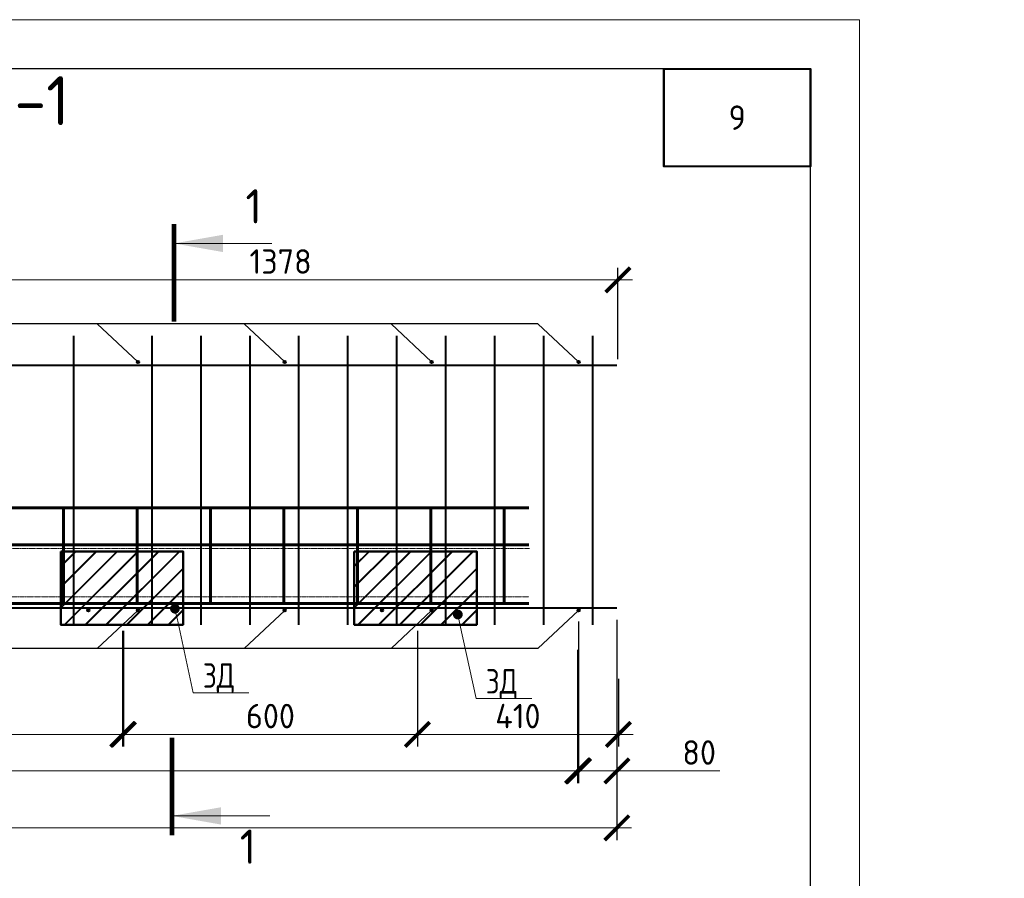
# Model space of a CAD drawing. Header units: millimetres. Extents: x 251864 to 617215, y -272865 to -46010.
# Tile 19 of 53: x 431125 to 441180, y -217995 to -209231. Entities that reach past the tile are written whole.
import ezdxf
from ezdxf import colors
from ezdxf.entities.mleader import LeaderData, LeaderLine
from ezdxf.math import Vec2, Vec3

# ---------------------------------------------------------------- set-up
doc = ezdxf.new("R2010")
doc.units = ezdxf.units.MM
doc.linetypes.add('CENTER2', pattern=[28.575, 19.05, -3.175, 3.175, -3.175])
doc.layers.get('Defpoints').update_dxf_attribs({"color": 140})
for name, color, linetype, lineweight in [('RAZMER', 100, 'Continuous', 15), ('Армирование', 3, 'Continuous', 40), ('Выноски', 20, 'Continuous', 20), ('Каркасы ригель', 3, 'Continuous', 0), ('поз.', 2, 'Continuous', 25), ('Размеры', 54, 'Continuous', 20), ('СО_ОСНОВНАЯ_060', 142, 'Continuous', 60), ('Текст-тонкая', 4, 'Continuous', 15), ('ТОНКИЕ', 7, 'Continuous', 9)]:
    doc.layers.add(name, color=color, linetype=linetype, lineweight=lineweight)
doc.layers.add('ТОЛСТЫЕ_ОСНОВНЫЕ', color=6, linetype='Continuous')
doc.styles.add('GOST-2.304_Type-B', font='GOST_Common.ttf')
doc.styles.add('ГОСТ', font='GOST_Common.ttf')
doc.dimstyles.new('ГОСТ', dxfattribs={"dimscale": 0, "dimtxt": 2.5, "dimasz": 2.5, "dimexe": 1.25, "dimexo": 0.625, "dimtad": 1, "dimdec": 0, "dimtxsty": 'ГОСТ', "dimblk": 'ARCHTICK', "dimcen": 2.5, "dimdle": 1.5, "dimclrd": 256, "dimclre": 256, "dimclrt": 256, "dimadec": 0, "dimazin": 0, "dimtfac": 1, "dimtdec": 0, "dimtmove": 1, "dimatfit": 3, "dimfxl": 2, "dimtfill": 1, "dimlwd": -1, "dimarcsym": 0})

# ---------------------------------------------------------------- blocks, each defined once
blk = doc.blocks.new('*U281')
at = {"layer": 'ТОЛСТЫЕ_ОСНОВНЫЕ', "color": 6}
blk.add_lwpolyline([(20, 5), (205, 5), (205, 292), (20, 292)], close=True, dxfattribs=at)
at = {"layer": 'ТОНКИЕ'}
blk.add_lwpolyline([(0, 0), (210, 0), (210, 297), (0, 297)], close=True, dxfattribs=at)
blk = doc.blocks.new('*T1306')
at = {"layer": 'Каркасы ригель', "color": 0, "linetype": 'ByBlock', "lineweight": -2, "transparency": 16777216}
for p, q in [((0, 0), (1500, 0)), ((0, -1000), (1500, -1000))]:
    blk.add_line(p, q, dxfattribs=at)
at = {"layer": 'Каркасы ригель', "color": 0, "linetype": 'ByBlock', "lineweight": 50, "transparency": 16777216}
for p, q in [((0, 0), (0, -1000)), ((1500, 0), (1500, -1000))]:
    blk.add_line(p, q, dxfattribs=at)
at = {"layer": 'Каркасы ригель', "color": 0, "linetype": 'Continuous', "lineweight": 0, "transparency": 16777216, "insert": (750, -500), "char_height": 250, "width": 1000, "attachment_point": 5, "style": 'ГОСТ'}
blk.add_mtext('9', dxfattribs=at)
blk = doc.blocks.new('_ArchTick')
at = {"color": 0, "linetype": 'ByBlock', "const_width": 0.15}
blk.add_lwpolyline([(-0.5, -0.5), (0.5, 0.5)], dxfattribs=at)
blk = doc.blocks.new('*D1332')
at = {"layer": 'Defpoints', "color": 0, "transparency": 16777216}
for p in [(437224, -215293), (436822, -215600), (437224, -216899)]:
    blk.add_point(p, dxfattribs=at)
at = {"layer": 'Размеры', "lineweight": -2, "transparency": 16777216}
for p, q in [((437224, -215356), (437224, -217024)), ((436822, -215662), (436822, -217024))]:
    blk.add_line(p, q, dxfattribs=at)
at = {"layer": 'Размеры', "transparency": 16777216}
for p, q in [((436672, -216899), (437374, -216899)), ((438276, -216899), (437224, -216899))]:
    blk.add_line(p, q, dxfattribs=at)
at = {"layer": 'Размеры', "transparency": 16777216, "xscale": 250, "yscale": 250, "zscale": 250, "rotation": 180}
blk.add_blockref('_ArchTick', (436822, -216899), dxfattribs=at)
at = {"layer": 'Размеры', "transparency": 16777216, "xscale": 250, "yscale": 250, "zscale": 250}
blk.add_blockref('_ArchTick', (437224, -216899), dxfattribs=at)
at = {"layer": 'Размеры', "transparency": 16777216, "insert": (438064, -216711), "char_height": 250, "attachment_point": 5, "style": 'ГОСТ', "bg_fill": 3, "box_fill_scale": 1.1, "bg_fill_color": 256, "bg_fill_true_color": 13158600, "bg_fill_transparency": 0}
blk.add_mtext('80', dxfattribs=at)
blk = doc.blocks.new('*D1315')
at = {"layer": 'Defpoints', "color": 0, "transparency": 16777216}
for p in [(422924, -215671), (437224, -215825), (437224, -217480)]:
    blk.add_point(p, dxfattribs=at)
at = {"layer": 'Размеры', "lineweight": -2, "transparency": 16777216}
for p, q in [((422924, -215734), (422924, -217605)), ((437224, -215888), (437224, -217605))]:
    blk.add_line(p, q, dxfattribs=at)
at = {"layer": 'Размеры', "transparency": 16777216}
blk.add_line((422774, -217480), (437374, -217480), dxfattribs=at)
at = {"layer": 'Размеры', "transparency": 16777216, "xscale": 250, "yscale": 250, "zscale": 250, "rotation": 180}
blk.add_blockref('_ArchTick', (422924, -217480), dxfattribs=at)
at = {"layer": 'Размеры', "transparency": 16777216, "xscale": 250, "yscale": 250, "zscale": 250}
blk.add_blockref('_ArchTick', (437224, -217480), dxfattribs=at)
at = {"layer": 'Размеры', "transparency": 16777216, "insert": (430074, -217292), "char_height": 250, "attachment_point": 5, "style": 'ГОСТ', "bg_fill": 3, "box_fill_scale": 1.1, "bg_fill_color": 256, "bg_fill_true_color": 13158600, "bg_fill_transparency": 0}
blk.add_mtext('2860', dxfattribs=at)
blk = doc.blocks.new('*D1316')
at = {"layer": 'Defpoints', "color": 0, "transparency": 16777216}
for p in [(436832, -215310), (423327, -215901), (436832, -216899)]:
    blk.add_point(p, dxfattribs=at)
at = {"layer": 'Размеры', "lineweight": -2, "transparency": 16777216}
for p, q in [((436832, -215372), (436832, -217024)), ((423327, -215964), (423327, -217024))]:
    blk.add_line(p, q, dxfattribs=at)
at = {"layer": 'Размеры', "transparency": 16777216}
blk.add_line((423177, -216899), (436982, -216899), dxfattribs=at)
at = {"layer": 'Размеры', "transparency": 16777216, "xscale": 250, "yscale": 250, "zscale": 250, "rotation": 180}
blk.add_blockref('_ArchTick', (423327, -216899), dxfattribs=at)
at = {"layer": 'Размеры', "transparency": 16777216, "xscale": 250, "yscale": 250, "zscale": 250}
blk.add_blockref('_ArchTick', (436832, -216899), dxfattribs=at)
at = {"layer": 'Размеры', "transparency": 16777216, "insert": (430079, -216711), "char_height": 250, "attachment_point": 5, "style": 'ГОСТ', "bg_fill": 3, "box_fill_scale": 1.1, "bg_fill_color": 256, "bg_fill_true_color": 13158600, "bg_fill_transparency": 0}
blk.add_mtext('9х300', dxfattribs=at)
blk = doc.blocks.new('*D1319')
at = {"layer": 'Defpoints', "color": 0, "transparency": 16777216}
for p in [(437234, -211887), (430345, -212714), (437234, -212758)]:
    blk.add_point(p, dxfattribs=at)
at = {"layer": 'Размеры', "lineweight": -2, "transparency": 16777216}
for p, q in [((430345, -212652), (430345, -211762)), ((437234, -212695), (437234, -211762))]:
    blk.add_line(p, q, dxfattribs=at)
at = {"layer": 'Размеры', "transparency": 16777216}
blk.add_line((430195, -211887), (437384, -211887), dxfattribs=at)
at = {"layer": 'Размеры', "transparency": 16777216, "xscale": 250, "yscale": 250, "zscale": 250, "rotation": 180}
blk.add_blockref('_ArchTick', (430345, -211887), dxfattribs=at)
at = {"layer": 'Размеры', "transparency": 16777216, "xscale": 250, "yscale": 250, "zscale": 250}
blk.add_blockref('_ArchTick', (437234, -211887), dxfattribs=at)
at = {"layer": 'Размеры', "transparency": 16777216, "insert": (433790, -211699), "char_height": 250, "attachment_point": 5, "style": 'ГОСТ', "bg_fill": 3, "box_fill_scale": 1.1, "bg_fill_color": 256, "bg_fill_true_color": 13158600, "bg_fill_transparency": 0}
blk.add_mtext('1378', dxfattribs=at)
blk = doc.blocks.new('_Dot')
at = {"color": 0, "linetype": 'ByBlock', "lineweight": -2}
blk.add_line((-0.5, 0), (-1, 0), dxfattribs=at)
at = {"color": 0, "linetype": 'ByBlock', "const_width": 0.5}
blk.add_lwpolyline([(-0.25, 0, 1), (0.25, 0, 1)], format="xyb", close=True, dxfattribs=at)
blk = doc.blocks.new('*D1329')
at = {"layer": 'Defpoints', "color": 0, "transparency": 16777216}
for p in [(428175, -215408), (432176, -215408), (432176, -216526)]:
    blk.add_point(p, dxfattribs=at)
at = {"layer": 'Размеры', "lineweight": -2, "transparency": 16777216}
for p, q in [((428175, -215470), (428175, -216651)), ((432176, -215470), (432176, -216651))]:
    blk.add_line(p, q, dxfattribs=at)
at = {"layer": 'Размеры', "transparency": 16777216}
blk.add_line((428025, -216526), (432326, -216526), dxfattribs=at)
at = {"layer": 'Размеры', "transparency": 16777216, "xscale": 250, "yscale": 250, "zscale": 250, "rotation": 180}
blk.add_blockref('_ArchTick', (428175, -216526), dxfattribs=at)
at = {"layer": 'Размеры', "transparency": 16777216, "xscale": 250, "yscale": 250, "zscale": 250}
blk.add_blockref('_ArchTick', (432176, -216526), dxfattribs=at)
at = {"layer": 'Размеры', "transparency": 16777216, "insert": (430176, -216339), "char_height": 250, "attachment_point": 5, "style": 'ГОСТ', "bg_fill": 3, "box_fill_scale": 1.1, "bg_fill_color": 256, "bg_fill_true_color": 13158600, "bg_fill_transparency": 0}
blk.add_mtext('800', dxfattribs=at)
blk = doc.blocks.new('*D1330')
at = {"layer": 'Defpoints', "color": 0, "transparency": 16777216}
for p in [(432186, -215408), (435187, -215408), (435187, -216526)]:
    blk.add_point(p, dxfattribs=at)
at = {"layer": 'Размеры', "lineweight": -2, "transparency": 16777216}
for p, q in [((432186, -215470), (432186, -216651)), ((435187, -215470), (435187, -216651))]:
    blk.add_line(p, q, dxfattribs=at)
at = {"layer": 'Размеры', "transparency": 16777216}
blk.add_line((432036, -216526), (435337, -216526), dxfattribs=at)
at = {"layer": 'Размеры', "transparency": 16777216, "xscale": 250, "yscale": 250, "zscale": 250, "rotation": 180}
blk.add_blockref('_ArchTick', (432186, -216526), dxfattribs=at)
at = {"layer": 'Размеры', "transparency": 16777216, "xscale": 250, "yscale": 250, "zscale": 250}
blk.add_blockref('_ArchTick', (435187, -216526), dxfattribs=at)
at = {"layer": 'Размеры', "transparency": 16777216, "insert": (433686, -216339), "char_height": 250, "attachment_point": 5, "style": 'ГОСТ', "bg_fill": 3, "box_fill_scale": 1.1, "bg_fill_color": 256, "bg_fill_true_color": 13158600, "bg_fill_transparency": 0}
blk.add_mtext('600', dxfattribs=at)
blk = doc.blocks.new('*D1331')
at = {"layer": 'Defpoints', "color": 0, "transparency": 16777216}
for p in [(435187, -215560), (437239, -215896), (437239, -216526)]:
    blk.add_point(p, dxfattribs=at)
at = {"layer": 'Размеры', "lineweight": -2, "transparency": 16777216}
for p, q in [((435187, -215622), (435187, -216651)), ((437239, -215959), (437239, -216651))]:
    blk.add_line(p, q, dxfattribs=at)
at = {"layer": 'Размеры', "transparency": 16777216}
blk.add_line((435037, -216526), (437389, -216526), dxfattribs=at)
at = {"layer": 'Размеры', "transparency": 16777216, "xscale": 250, "yscale": 250, "zscale": 250, "rotation": 180}
blk.add_blockref('_ArchTick', (435187, -216526), dxfattribs=at)
at = {"layer": 'Размеры', "transparency": 16777216, "xscale": 250, "yscale": 250, "zscale": 250}
blk.add_blockref('_ArchTick', (437239, -216526), dxfattribs=at)
at = {"layer": 'Размеры', "transparency": 16777216, "insert": (436213, -216339), "char_height": 250, "attachment_point": 5, "style": 'ГОСТ', "bg_fill": 3, "box_fill_scale": 1.1, "bg_fill_color": 256, "bg_fill_true_color": 13158600, "bg_fill_transparency": 0}
blk.add_mtext('410', dxfattribs=at)

msp = doc.modelspace()

# ---------------------------------------------------------------- hatches: boundary and pattern name
at = {"layer": 'Выноски'}
for points in [[(432700.7, -211514.4), (433200.7, -211426.2), (433200.7, -211602.5)], [(432680.2, -217358.1), (433180.2, -217270), (433180.2, -217446.3)]]:
    msp.add_hatch(color=256, dxfattribs=at).paths.add_polyline_path(points, flags=0)

# ---------------------------------------------------------------- linework, layer by layer
at = {"layer": 'Армирование'}
for p, q in [((431673.9, -212457.9), (431673.9, -215407.9)), ((432473.9, -212457.9), (432473.9, -215407.9)), ((432973.9, -212457.9), (432973.9, -215407.9)), ((433473.9, -212457.9), (433473.9, -215407.9)), ((433973.9, -212457.9), (433973.9, -215407.9)), ((434473.9, -212457.9), (434473.9, -215407.9)), ((434973.9, -212457.9), (434973.9, -215407.9)), ((435473.9, -212457.9), (435473.9, -215407.9)), ((435973.9, -212457.9), (435973.9, -215407.9)), ((436473.9, -212457.9), (436473.9, -215407.9)), ((436973.9, -212457.9), (436973.9, -215407.9)), ((422923.9, -212757.9), (437223.9, -212757.9)), ((422923.9, -215233.4), (437223.9, -215233.4))]:
    msp.add_line(p, q, dxfattribs=at)
for centre in [(432332, -212724.6), (433832, -212724.6), (435332, -212724.6), (436832, -212724.6)]:
    msp.add_circle(centre, 12, dxfattribs=at)
at = {"layer": 'Выноски'}
for p, q in [((432700.7, -211514.4), (433700.7, -211514.4)), ((432680.2, -217358.1), (433680.2, -217358.1))]:
    msp.add_line(p, q, dxfattribs=at)
msp.add_lwpolyline([(432700.7, -212314.4, 50, 50, 0), (432700.7, -211314.4, 50, 50, 0)], format="xyseb", dxfattribs=at)
at = {"layer": 'Выноски', "const_width": 50}
msp.add_lwpolyline([(432680.2, -216558.1), (432680.2, -217558.1)], dxfattribs=at)
at = {"layer": 'поз.', "ltscale": 25}
for points in [[(436418.1, -212335.1), (422592, -212335.1)], [(432332, -212724.6), (431918.1, -212335.1)], [(433832, -212724.6), (433418.1, -212335.1)], [(435332, -212724.6), (434918.1, -212335.1)], [(436832, -212724.6), (436418.1, -212335.1)], [(436418.1, -215650.1), (422024.6, -215650.4)]]:
    msp.add_lwpolyline(points, dxfattribs=at)
at = {"layer": 'Размеры', "lineweight": 40, "ltscale": 100}
msp.add_lwpolyline([(437702.6, -209730.6), (439202.6, -209730.6), (439202.6, -210730.6), (437702.6, -210730.6)], close=True, dxfattribs=at)
at = {"layer": 'СО_ОСНОВНАЯ_060', "ltscale": 100}
for points in [[(423823.9, -214213.9), (436323.9, -214213.9)], [(431573.9, -215190.5), (431573.9, -214213.9)], [(432323.9, -215190.5), (432323.9, -214213.9)], [(433073.9, -215190.5), (433073.9, -214213.9)], [(433823.9, -215190.5), (433823.9, -214213.9)], [(434573.9, -215190.5), (434573.9, -214213.9)], [(435323.9, -215190.5), (435323.9, -214213.9)], [(436073.9, -215190.5), (436073.9, -214213.9)], [(423823.9, -214590.1), (436323.9, -214590.1)], [(423823.9, -215190.5), (436323.9, -215190.5)]]:
    msp.add_lwpolyline(points, dxfattribs=at)
at = {"layer": 'Текст-тонкая', "color": 0, "linetype": 'CENTER2', "ltscale": 0.1}
for points in [[(423832.9, -214627), (436332.9, -214627)], [(423823.9, -215122.2), (436323.9, -215122.2)]]:
    msp.add_lwpolyline(points, dxfattribs=at)

# ---------------------------------------------------------------- block references
at = {"xscale": 100, "yscale": 100, "zscale": 100}
msp.add_blockref('*U281', (418702.6, -238930.6), dxfattribs=at)
msp.add_blockref('*T1306', (437702.6, -209730.6))

# ---------------------------------------------------------------- texts
at = {"layer": 'Выноски', "style": 'GOST-2.304_Type-B'}
for p in [(433431.1, -211310.7), (433373, -217847.4)]:
    msp.add_text('1', height=350, dxfattribs=at).set_placement(p)
at = {"layer": 'Размеры', "insert": (429839.9, -210125), "char_height": 500, "attachment_point": 5, "style": 'GOST-2.304_Type-B'}
msp.add_mtext_dynamic_manual_height_columns('Каркас КП-1', width=15225.227, gutter_width=15, heights=[0], dxfattribs=at)

# ---------------------------------------------------------------- next in the draw order: dimensions: what is measured, and where the dimension line sits
at = {"layer": 'Размеры'}
dim = msp.add_linear_dim(base=(437233.9, -211886.7), p1=(430345.3, -212714.2), p2=(437233.9, -212757.9), dimstyle='ГОСТ', override={"dimscale": 100, "dimlfac": 0.2, "dimtix": 0, "dimtofl": 1, "dimtmove": 1, "dimatfit": 3}, dxfattribs=at)
dim.commit()
dim.dimension.update_dxf_attribs({"geometry": '*D1319', "text_midpoint": (433789.6, -211699.2)})
dim = msp.add_linear_dim(base=(437223.9, -216898.6), p1=(436822, -215599.5), p2=(437223.9, -215293.4), dimstyle='ГОСТ', override={"dimscale": 100, "dimlfac": 0.2}, dxfattribs=at)
dim.commit()
dim.dimension.update_dxf_attribs({"geometry": '*D1332', "text_midpoint": (438063.5, -216855.6), "dimtype": 160})

# ---------------------------------------------------------------- next in the draw order: dimensions: what is measured, and where the dimension line sits
dim = msp.add_linear_dim(base=(437223.9, -217479.8), p1=(422923.9, -215671.1), p2=(437223.9, -215825.4), dimstyle='ГОСТ', override={"dimscale": 100, "dimlfac": 0.2}, dxfattribs=at)
dim.commit()
dim.dimension.update_dxf_attribs({"geometry": '*D1315', "text_midpoint": (430073.9, -217292.3)})

# ---------------------------------------------------------------- next in the draw order: dimensions: what is measured, and where the dimension line sits
dim = msp.add_linear_dim(base=(436832, -216898.6), p1=(423327, -215901.2), p2=(436832, -215310), text='9х300', dimstyle='ГОСТ', override={"dimscale": 100, "dimlfac": 0.2}, dxfattribs=at)
dim.commit()
dim.dimension.update_dxf_attribs({"geometry": '*D1316', "text_midpoint": (430079.5, -216711.1)})

# ---------------------------------------------------------------- next in the draw order: linework, layer by layer
at = {"layer": 'Армирование'}
for centre in [(431827.4, -215260.3), (431827.4, -215260.3), (432332, -215260.6), (433832, -215260.6), (434825.1, -215260.3), (434825.1, -215260.3), (435332, -215260.6), (436832, -215260.6)]:
    msp.add_circle(centre, 12, dxfattribs=at)
at = {"layer": 'поз.', "ltscale": 25}
for points in [[(432332, -215260.6), (431918.1, -215650.1)], [(433832, -215260.6), (433418.1, -215650.1)], [(435332, -215260.6), (434918.1, -215650.1)], [(436832, -215260.6), (436418.1, -215650.1)]]:
    msp.add_lwpolyline(points, dxfattribs=at)

# ---------------------------------------------------------------- next in the draw order: leaders
at = {"layer": 'RAZMER', "color": 1, "ltscale": 100}
ml = msp.add_multileader_mtext('Standard', dxfattribs=at)
ml.set_content('{\\fGOST 2.304 type A|b0|i0|c204|p34;ЗД}', color=1, style='ГОСТ')
ml.set_leader_properties(color=256, linetype='ByLayer', lineweight=-1)
ml.set_arrow_properties(name='DOT')
ml.build(insert=Vec2(0, 0))
ml.multileader.update_dxf_attribs({"text_left_attachment_type": 6, "text_right_attachment_type": 6, "dogleg_length": 0.6, "arrow_head_size": 100, "scale": 100})
ctx = ml.context
ctx.base_point, ctx.scale, ctx.char_height, ctx.arrow_head_size, ctx.landing_gap_size, ctx.plane_origin = Vec3(425542.4, -216159.1), 100, 250, 100, 50, Vec3(425159.4, -215213)
ctx.left_attachment, ctx.right_attachment, ctx.text_align_type = 6, 6, 1
notes = []
notes.append((ctx, [(0, (1, 1, 0), (425482.4, -216159.1), (1, 0), 60, [(0, [(425296.4, -215301.8)], 0, [])])]))
ctx.mtext.insert, ctx.mtext.width, ctx.mtext.alignment, ctx.mtext.flow_direction = Vec3(425744.2, -215859.1), 471.412, 2, 5
ml = msp.add_multileader_mtext('Standard', dxfattribs=at)
ml.set_content('{\\fGOST 2.304 type A|b0|i0|c204|p34;ЗД}', color=1, style='ГОСТ')
ml.set_leader_properties(color=256, linetype='ByLayer', lineweight=-1)
ml.set_arrow_properties(name='DOT')
ml.build(insert=Vec2(0, 0))
ml.multileader.update_dxf_attribs({"text_left_attachment_type": 6, "text_right_attachment_type": 6, "dogleg_length": 0.6, "arrow_head_size": 100, "scale": 100})
ctx = ml.context
ctx.base_point, ctx.scale, ctx.char_height, ctx.arrow_head_size, ctx.landing_gap_size, ctx.plane_origin = Vec3(428731.5, -216159.1), 100, 250, 100, 50, Vec3(428348.5, -215213)
ctx.left_attachment, ctx.right_attachment, ctx.text_align_type = 6, 6, 1
notes.append((ctx, [(0, (1, 1, 0), (428671.5, -216159.1), (1, 0), 60, [(0, [(428485.5, -215301.8)], 0, [])])]))
ctx.mtext.insert, ctx.mtext.width, ctx.mtext.alignment, ctx.mtext.flow_direction = Vec3(428933.3, -215859.1), 471.412, 2, 5
ml = msp.add_multileader_mtext('Standard', dxfattribs=at)
ml.set_content('{\\fGOST 2.304 type A|b0|i0|c204|p34;ЗД}', color=1, style='ГОСТ')
ml.set_leader_properties(color=256, linetype='ByLayer', lineweight=-1)
ml.set_arrow_properties(name='DOT')
ml.build(insert=Vec2(0, 0))
ml.multileader.update_dxf_attribs({"text_left_attachment_type": 6, "text_right_attachment_type": 6, "dogleg_length": 0.6, "arrow_head_size": 100, "scale": 100})
ctx = ml.context
ctx.base_point, ctx.scale, ctx.char_height, ctx.arrow_head_size, ctx.landing_gap_size, ctx.plane_origin = Vec3(432956.7, -216100.2), 100, 250, 100, 50, Vec3(432573.7, -215154)
ctx.left_attachment, ctx.right_attachment, ctx.text_align_type = 6, 6, 1
notes.append((ctx, [(0, (1, 1, 0), (432896.7, -216100.2), (1, 0), 60, [(0, [(432710.8, -215242.9)], 0, [])])]))
ctx.mtext.insert, ctx.mtext.width, ctx.mtext.alignment, ctx.mtext.flow_direction = Vec3(433158.5, -215800.2), 471.412, 2, 5
ml = msp.add_multileader_mtext('Standard', dxfattribs=at)
ml.set_content('{\\fGOST 2.304 type A|b0|i0|c204|p34;ЗД}', color=1, style='ГОСТ')
ml.set_leader_properties(color=256, linetype='ByLayer', lineweight=-1)
ml.set_arrow_properties(name='DOT')
ml.build(insert=Vec2(0, 0))
ml.multileader.update_dxf_attribs({"text_left_attachment_type": 6, "text_right_attachment_type": 6, "dogleg_length": 0.6, "arrow_head_size": 100, "scale": 100})
ctx = ml.context
ctx.base_point, ctx.scale, ctx.char_height, ctx.arrow_head_size, ctx.landing_gap_size, ctx.plane_origin = Vec3(435845.4, -216159.1), 100, 250, 100, 50, Vec3(435462.4, -215213)
ctx.left_attachment, ctx.right_attachment, ctx.text_align_type = 6, 6, 1
notes.append((ctx, [(0, (1, 1, 0), (435785.4, -216159.1), (1, 0), 60, [(0, [(435599.4, -215301.8)], 0, [])])]))
ctx.mtext.insert, ctx.mtext.width, ctx.mtext.alignment, ctx.mtext.flow_direction = Vec3(436047.1, -215859.1), 471.412, 2, 5
for ctx, leaders in notes:
    for number, flags, end, landing, length, lines in leaders:
        leader = LeaderData()
        leader.index, (leader.has_last_leader_line, leader.has_dogleg_vector, leader.attachment_direction) = number, flags
        leader.last_leader_point, leader.dogleg_vector, leader.dogleg_length = Vec3(end), Vec3(landing), length
        for number, points, colour, breaks in lines:
            line = LeaderLine()
            line.index, line.vertices, line.color, line.breaks = number, Vec3.list(points), colors.encode_raw_color(colour), breaks
            leader.lines.append(line)
        ctx.leaders.append(leader)

# ---------------------------------------------------------------- next in the draw order: dimensions: what is measured, and where the dimension line sits
at = {"layer": 'Размеры'}
dim = msp.add_linear_dim(base=(432175.7, -216526.3), p1=(428175.5, -215407.6), p2=(432175.7, -215407.6), dimstyle='ГОСТ', override={"dimscale": 100, "dimlfac": 0.2, "dimtix": 0, "dimtofl": 1, "dimtmove": 1, "dimatfit": 3}, dxfattribs=at)
dim.commit()
dim.dimension.update_dxf_attribs({"geometry": '*D1329', "text_midpoint": (430175.6, -216338.8)})

# ---------------------------------------------------------------- next in the draw order: dimensions: what is measured, and where the dimension line sits
dim = msp.add_linear_dim(base=(435187, -216526.3), p1=(432185.7, -215407.6), p2=(435187, -215407.6), dimstyle='ГОСТ', override={"dimscale": 100, "dimlfac": 0.2, "dimtix": 0, "dimtofl": 1, "dimtmove": 1, "dimatfit": 3}, dxfattribs=at)
dim.commit()
dim.dimension.update_dxf_attribs({"geometry": '*D1330', "text_midpoint": (433686.4, -216338.8)})

# ---------------------------------------------------------------- next in the draw order: hatches: boundary and pattern name
h = msp.add_hatch(dxfattribs=at)
h.set_pattern_fill('JIS_RC_30', color=256, scale=5)
h.set_pattern_definition([(45, (-126543.49, -80281.56), (-106.066017, 106.066017), []), (45, (-126538.49, -80281.56), (-106.066017, 106.066017), []), (45, (-126533.49, -80281.56), (-106.066017, 106.066017), [])])
h.paths.add_polyline_path([(431696.4, -214563.5, -1), (431708.6, -214515, -1)], flags=16)
h.paths.add_polyline_path([(432794.3, -214657.6), (431544.3, -214657.6), (431544.3, -215407.6), (432794.3, -215407.6)])
h = msp.add_hatch(dxfattribs=at)
h.set_pattern_fill('JIS_RC_30', color=256, scale=5)
h.set_pattern_definition([(45, (-123545.8, -80281.56), (-106.066017, 106.066017), []), (45, (-123540.8, -80281.56), (-106.066017, 106.066017), []), (45, (-123535.8, -80281.56), (-106.066017, 106.066017), [])])
h.paths.add_polyline_path([(434694.1, -214563.5, -1), (434706.3, -214515, -1)], flags=16)
h.paths.add_polyline_path([(435792, -214657.6), (434542, -214657.6), (434542, -215407.6), (435792, -215407.6)])

# ---------------------------------------------------------------- next in the draw order: linework, layer by layer
at = {"layer": 'Размеры', "lineweight": 50}
for points in [[(431544.3, -214657.6), (432794.3, -214657.6), (432794.3, -215407.6), (431544.3, -215407.6)], [(434542, -214657.6), (435792, -214657.6), (435792, -215407.6), (434542, -215407.6)]]:
    msp.add_lwpolyline(points, close=True, dxfattribs=at)

# ---------------------------------------------------------------- next in the draw order: dimensions: what is measured, and where the dimension line sits
at = {"layer": 'Размеры'}
dim = msp.add_linear_dim(base=(437238.5, -216526.3), p1=(435187, -215559.8), p2=(437238.5, -215896.1), dimstyle='ГОСТ', override={"dimscale": 100, "dimlfac": 0.2, "dimtix": 0, "dimtofl": 1, "dimtmove": 1, "dimatfit": 3}, dxfattribs=at)
dim.commit()
dim.dimension.update_dxf_attribs({"geometry": '*D1331', "text_midpoint": (436212.8, -216338.8)})

doc.saveas('drawing.dxf')
